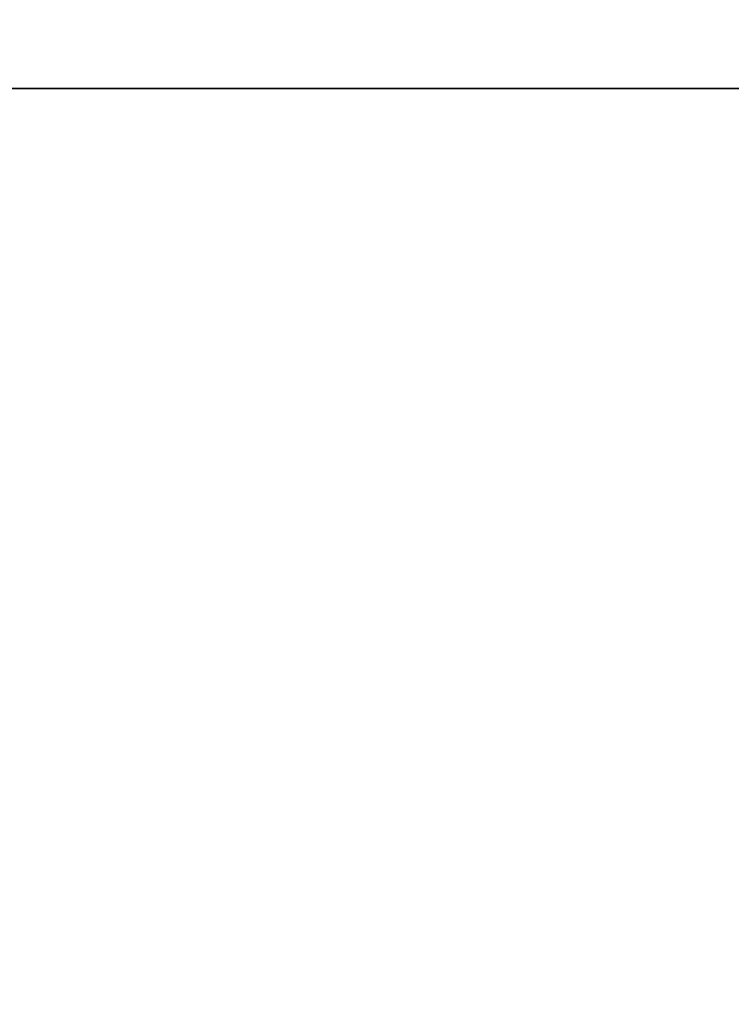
# Model space of a CAD drawing. Header units: metres. Extents: x 63115 to 703450, y -261936 to -53969.
# Tile 128 of 197: x 167434 to 167455, y -130437 to -130409. Entities that reach past the tile are written whole.
import ezdxf

# ---------------------------------------------------------------- set-up
doc = ezdxf.new("R2010")
doc.units = ezdxf.units.M
doc.linetypes.add('DASHDOT2', pattern=[12.7, 6.35, -3.175, 0, -3.175])
for name, color, linetype in [('_01-STRAMIENEN', 253, 'DASHDOT2'), ('_02-SECTION', 2, 'Continuous'), ('_03-PROJECTION', 1, 'Continuous')]:
    doc.layers.add(name, color=color, linetype=linetype)
doc.layers.add('_01Hulplijnen', color=6, linetype='Continuous', plot=False)

# ---------------------------------------------------------------- blocks, each defined once
blk = doc.blocks.new('freccia')
at = {"layer": '_02-SECTION', "flags": 128}
blk.add_lwpolyline([(0, 7000), (0, 0)], dxfattribs=at)
blk = doc.blocks.new('*U244')
at = {"layer": '_01-STRAMIENEN'}
blk.add_lwpolyline([(-7899.783, 0), (6883.217, 0)], dxfattribs=at)
at = {"layer": '_01Hulplijnen'}
blk.add_lwpolyline([(-7899.783, 0), (6883.217, 0)], dxfattribs=at)
at = {"layer": '_02-SECTION', "color": 190, "xscale": -0.1023999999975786, "yscale": 0.1023999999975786, "zscale": 0.1024, "rotation": 270}
blk.add_blockref('freccia', (6248.516, 0, 0), dxfattribs=at)

msp = doc.modelspace()

# ---------------------------------------------------------------- linework, layer by layer
at = {"layer": '_03-PROJECTION'}
msp.add_ellipse((160931.8, -130410.606), major_axis=(-6500, 0), ratio=0.638462, start_param=5.35272, end_param=10.194284, dxfattribs=at)

# ---------------------------------------------------------------- block references
msp.add_blockref('*U244', (160931.8, -130410.606), dxfattribs=at)

doc.saveas('drawing.dxf')
